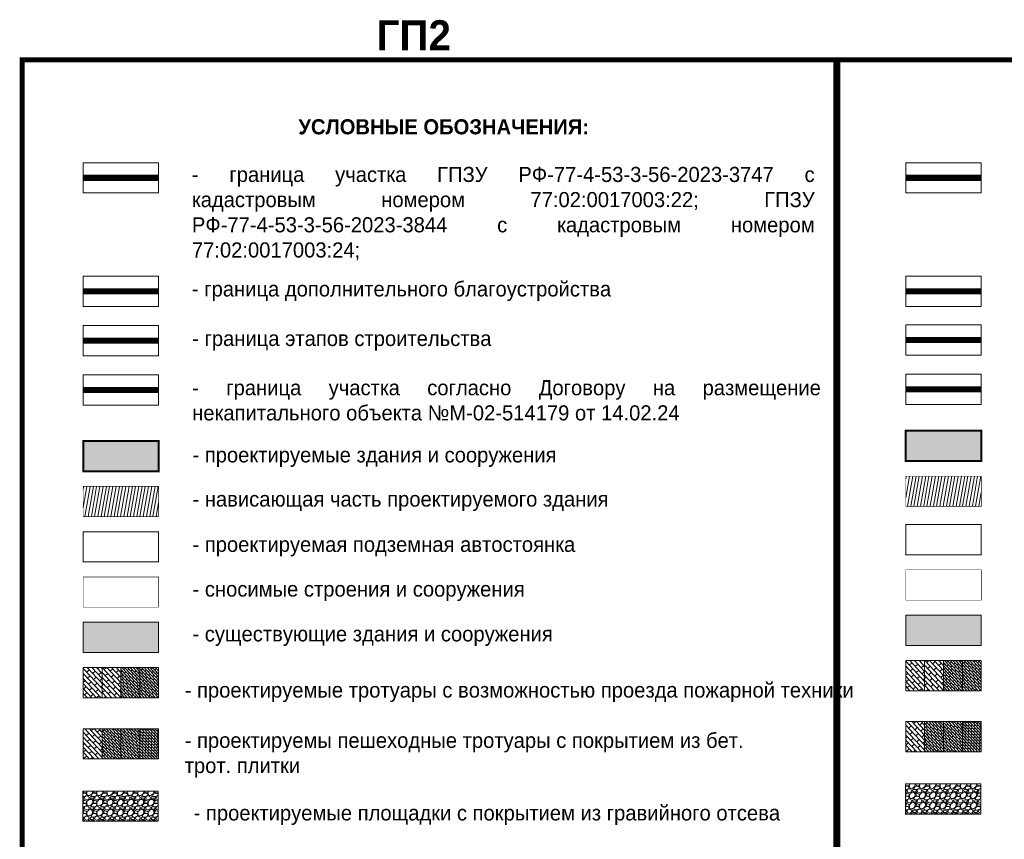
# Model space of a CAD drawing. Header units: millimetres. Extents: x 4385 to 11928, y 17253 to 36963.
# Tile 197 of 256: x 7435 to 7532, y 18756 to 18837. Entities that reach past the tile are written whole.
import ezdxf

# ---------------------------------------------------------------- set-up
doc = ezdxf.new("R2010")
doc.units = ezdxf.units.MM
for name, pattern in [('ACAD_ISO03W100', [30, 12, -18]), ('DASHED', [19.05, 12.7, -6.35]), ('Dashed_1', [150, 100, -50])]:
    doc.linetypes.add(name, pattern=pattern)
doc.layers.add('ГП_граница_3_этапа_500', color=202, linetype='Continuous', lineweight=15)
doc.layers.add('ГП_здан_проект', color=170, linetype='Continuous', lineweight=9)
for name, color, linetype, true_color in [('ГП_граница_аренд_зем_500', 7, 'Continuous', 0x000000), ('ГП_граница_ГПЗУ_500', 7, 'Continuous', 0x0000f5), ('ГП_граница_ГПЗУ_500_доп благо', 7, 'Continuous', 0x0000f5), ('ГП_здан_проект_гараж', 7, 'Continuous', 0xcc0000)]:
    doc.layers.add(name, color=color, linetype=linetype, true_color=true_color)
doc.layers.add('ГП_здан_проект_навес', color=170, linetype='Continuous')
for name, color, linetype, lineweight, true_color in [('ГП_здан_проект_штриховка', 7, 'Continuous', 5, 0xe24032), ('ГП_здан_сущ_штриховка', 253, 'Continuous', 0, 0x828282), ('ГП_здания_сносимые', 7, 'Continuous', 9, 0xfaed00), ('ГП_рамка', 7, 'Continuous', 15, 0x000000), ('Покр_гравий_7п', 7, 'Continuous', 0, 0x989898), ('Покр_трот_плитка 100х200х60_пеш_отм_3п', 2, 'Continuous', 0, 0xffff00), ('Покр_трот_плитка 600х200х80_проезд_1.1з', 250, 'Continuous', 0, 0x333333), ('Покр_трот_плитка 600х200х80_проезд_1.1п', 250, 'Continuous', 0, 0x333333), ('Покр_трот_плитка_300х100х80_пеш_2.2з', 7, 'Continuous', 0, 0x999999), ('Покр_трот_плитка_300х100х80_пеш_2.2п', 7, 'Continuous', 0, 0x999999), ('Покр_трот_плитка_300х100х80_проезд_1.2з', 250, 'Continuous', 0, 0x333333), ('Покр_трот_плитка_300х100х80_проезд_1.2п', 250, 'Continuous', 0, 0x333333), ('Покр_трот_плитка_600х200х80_пеш_2.1п', 7, 'Continuous', 0, 0x999999)]:
    doc.layers.add(name, color=color, linetype=linetype, lineweight=lineweight, true_color=true_color)
doc.styles.add('GENERATED_STYLE_1', font='GOTHIC.TTF')
pattern_1 = [(313, (45367.06205, -61288.31887), (0.2477160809, 0.2309989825), []), (43, (45367.06205, -61288.31887), (-0.098739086, 0.602526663), [0.338709, -0.338709])]
pattern_2 = [(313, (45367.06205, -61288.31887), (0.14862964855, 0.1385993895), []), (43, (45367.06205, -61288.31887), (-0.0592434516, 0.3615159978), [0.2032254, -0.2032254])]
pattern_3 = [(313, (45448.81442, -61287.61388), (0.2477160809, 0.2309989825), []), (43, (45448.8144, -61287.6139), (-0.098739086, 0.602526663), [0.338709, -0.338709])]
pattern_4 = [(313, (45448.81442, -61287.61388), (0.14862964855, 0.1385993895), []), (43, (45448.81442, -61287.61388), (-0.0592434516, 0.3615159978), [0.2032254, -0.2032254])]

msp = doc.modelspace()

# ---------------------------------------------------------------- hatches: boundary and pattern name
at = {"layer": 'ГП_здан_проект_штриховка', "transparency": 33554534}
h = msp.add_hatch(color=256, dxfattribs=at)
h.dxf.hatch_style = 1
h.paths.add_polyline_path([(7522.635, 18796.162), (7530.135, 18796.162), (7530.135, 18793.162), (7522.635, 18793.162)])
at = {"layer": 'ГП_здан_проект_штриховка', "transparency": 33554687}
h = msp.add_hatch(color=256, dxfattribs=at)
h.dxf.hatch_style = 1
h.paths.add_polyline_path([(7440.883, 18795.143), (7448.383, 18795.143), (7448.383, 18792.143), (7440.883, 18792.143)])
at = {"layer": 'ГП_здан_проект_штриховка', "transparency": 33554534}
h = msp.add_hatch(dxfattribs=at)
h.set_pattern_fill('ANSI31', color=256, scale=0.1, angle=35)
h.set_pattern_definition([(80, (852.07303, 96.87954), (-0.3126764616, 0.0551332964), [])])
h.paths.add_polyline_path([(7522.635, 18791.662), (7530.135, 18791.662), (7530.135, 18788.662), (7522.635, 18788.662)])
at = {"layer": 'ГП_здан_проект_штриховка'}
h = msp.add_hatch(dxfattribs=at)
h.set_pattern_fill('ANSI31', color=256, scale=0.1, angle=35)
h.set_pattern_definition([(80, (770.32066, 95.86105), (-0.3126764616, 0.0551332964), [])])
h.paths.add_polyline_path([(7440.883, 18790.643), (7448.383, 18790.643), (7448.383, 18787.643), (7440.883, 18787.643)])
at = {"layer": 'ГП_здан_сущ_штриховка', "linetype": 'Continuous'}
for points in [[(7440.883, 18777.143), (7448.383, 18777.143), (7448.383, 18774.143), (7440.883, 18774.143)], [(7522.635, 18777.848), (7530.135, 18777.848), (7530.135, 18774.848), (7522.635, 18774.848)]]:
    msp.add_hatch(color=256, dxfattribs=at).paths.add_polyline_path(points)
at = {"layer": 'Покр_гравий_7п', "true_color": 0x828282, "transparency": 33554559}
h = msp.add_hatch(dxfattribs=at)
h.set_pattern_fill('GRAVEL', color=8, scale=0.04)
h.set_pattern_definition([(228.0127875, (82.531086, 25.37499), (-8.12800000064, -9.14399999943), [0.136688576, -13.532193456]), (184.969741, (82.439646, 25.27339), (12.19199999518, 1.01600005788), [0.23456189, -23.221619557]), (132.5104471, (82.205966, 25.25307), (10.1600000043, -11.1759999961), [0.16539261, -16.37388912]), (267.273689, (81.809726, 24.99907), (1.01600000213, 20.31999999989), [0.21360181, -21.14657497]), (292.83365418, (81.799566, 24.78571), (-5.08000000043, 12.19199999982), [0.20945348, -20.7359231]), (357.273689, (81.880846, 24.59267), (-20.31999999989, 1.01600000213), [0.21360181, -21.14657497]), (37.69424047, (82.094206, 24.58251), (-13.207999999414, -10.16000000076), [0.282477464, -27.965246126]), (72.25532837, (82.317726, 24.75523), (7.11200000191, 22.35199999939), [0.26668781, -26.40210264]), (121.42956562, (82.399006, 25.00923), (-8.12800000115, 13.20799999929), [0.2143252, -21.21821828]), (175.2363583, (82.28725, 25.19211), (11.17599999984, -1.01600000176), [0.24468531, -11.98957478]), (222.3974378, (82.043406, 25.21243), (-12.19199999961, -11.176000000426), [0.31643117, -31.326709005]), (138.81407483, (82.81557, 24.98891), (-7.11199999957, 6.0960000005), [0.108001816, -10.69222633]), (171.4692344, (82.734286, 25.06003), (13.20800000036, -2.0319999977), [0.20547279, -20.3418556]), (225, (82.5311, 25.0905), (-1e-16, -1.016), [0.143683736, -1.293157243]), (203.1985905, (82.45997, 25.21243), (5.0800000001, 2.0319999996), [0.07737653, -7.66024895]), (291.8014095, (82.38885, 25.18195), (-1.0160000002, 3.048), [0.10942625, -5.361901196]), (30.9637565, (82.42949, 25.08035), (3.048, 2.0319999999), [0.177727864, -5.74651926]), (161.5650512, (82.5819, 25.1718), (2.032, -1.016), [0.128514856, -3.084359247]), (16.38954033, (81.799566, 25.18195), (10.16, 3.048), [0.1800352, -17.82353067]), (70.34617594, (81.972286, 25.23275), (-4.06400000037, -11.17599999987), [0.151039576, -14.95288627]), (293.1985905, (82.58189, 25.37499), (-2.03199999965, 5.0800000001), [0.15475204, -7.582873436]), (343.61045967, (82.642846, 25.23275), (-10.16000000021, 3.04799999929), [0.1800352, -17.82353067]), (339.4439548, (81.79957, 24.55203), (-5.08, 2.032), [0.17361408, -8.507093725]), (294.7751406, (81.962126, 24.49107), (-5.08000000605, 11.17599999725), [0.14546885, -14.40143735]), (66.8014095, (82.59205, 24.35899), (2.0319999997, 5.0800000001), [0.15475204, -7.582873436]), (17.35402464, (82.653006, 24.50123), (-13.20799999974, -4.06400000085), [0.170313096, -16.86095039]), (69.4439548, (82.09421, 24.35899), (-2.03200000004, -5.08), [0.08680704, -8.593900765]), (101.3099325, (82.53109, 24.35899), (-1.016, 4.064), [0.05180584, -5.128797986]), (165.9637565, (82.52093, 24.4098), (3.048, -1.016), [0.20945348, -3.979621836]), (186.00900596, (82.317726, 24.46059), (10.15999999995, 1.01600000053), [0.1941068, -19.216545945]), (303.6900675, (82.4295, 24.9889), (-1.016, 2.032), [0.14652955, -3.516710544]), (353.1572266, (82.510766, 24.86699), (17.27200000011, -2.031999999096), [0.255822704, -25.326403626]), (60.9453959, (82.76477, 24.83651), (-4.0640000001, -7.11199999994), [0.104603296, -10.355756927]), (90, (82.8156, 24.9279), (-1.016, 1.016), [0.06096, -0.95504]), (120.25643716, (82.297406, 24.49107), (4.0639999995, -7.11200000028), [0.141146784, -13.97357631]), (48.0127875, (82.226286, 24.61299), (8.12800000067, 9.1439999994), [0.27337715, -13.39550488]), (0, (82.4092, 24.8162), (1.016, 1.016), [0.26416, -0.75184]), (325.3048465, (82.673326, 24.81619), (10.16000000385, -7.1119999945), [0.160643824, -15.90372669]), (254.0546041, (82.8054, 24.72475), (-1.0159999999, -4.064), [0.14793163, -7.248660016]), (207.64597536, (82.764766, 24.58251), (-19.30400000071, -10.15999999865), [0.24085804, -23.84498577]), (175.42607874, (82.551406, 24.47075), (-13.208, 1.016), [0.254811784, -25.22633858])])
h.paths.add_polyline_path([(7522.593, 18761.089), (7530.093, 18761.089), (7530.093, 18758.089), (7522.593, 18758.089)])
at = {"layer": 'Покр_гравий_7п', "true_color": 0x828282}
h = msp.add_hatch(dxfattribs=at)
h.set_pattern_fill('GRAVEL', color=8, scale=0.04)
h.set_pattern_definition([(228.0127875, (0.77872, 24.66999), (-8.12800000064, -9.14399999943), [0.136688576, -13.532193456]), (184.969741, (0.68728, 24.56839), (12.19199999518, 1.01600005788), [0.23456189, -23.221619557]), (132.5104471, (0.4536, 24.54807), (10.1600000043, -11.1759999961), [0.16539261, -16.37388912]), (267.273689, (0.05736, 24.29407), (1.01600000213, 20.31999999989), [0.21360181, -21.14657497]), (292.83365418, (0.0472, 24.08071), (-5.08000000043, 12.19199999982), [0.20945348, -20.7359231]), (357.273689, (0.12848, 23.88767), (-20.31999999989, 1.01600000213), [0.21360181, -21.14657497]), (37.69424047, (0.34184, 23.87751), (-13.207999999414, -10.16000000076), [0.282477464, -27.965246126]), (72.25532837, (0.56536, 24.05023), (7.11200000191, 22.35199999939), [0.26668781, -26.40210264]), (121.42956562, (0.64664, 24.30423), (-8.12800000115, 13.20799999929), [0.2143252, -21.21821828]), (175.2363583, (0.53488, 24.48711), (11.17599999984, -1.01600000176), [0.24468531, -11.98957478]), (222.3974378, (0.291038, 24.50743), (-12.19199999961, -11.176000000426), [0.31643117, -31.326709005]), (138.81407483, (1.0632, 24.28391), (-7.11199999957, 6.0960000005), [0.108001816, -10.69222633]), (171.4692344, (0.98192, 24.35503), (13.20800000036, -2.0319999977), [0.20547279, -20.3418556]), (225, (0.7787, 24.3855), (-1e-16, -1.016), [0.143683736, -1.293157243]), (203.1985905, (0.7076, 24.50743), (5.0800000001, 2.0319999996), [0.07737653, -7.66024895]), (291.8014095, (0.63648, 24.47695), (-1.0160000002, 3.048), [0.10942625, -5.361901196]), (30.9637565, (0.67712, 24.37535), (3.048, 2.0319999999), [0.177727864, -5.74651926]), (161.5650512, (0.82952, 24.4668), (2.032, -1.016), [0.128514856, -3.084359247]), (16.38954033, (0.0472, 24.47695), (10.16, 3.048), [0.1800352, -17.82353067]), (70.34617594, (0.21992, 24.52775), (-4.06400000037, -11.17599999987), [0.151039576, -14.95288627]), (293.1985905, (0.82952, 24.66999), (-2.03199999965, 5.0800000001), [0.15475204, -7.582873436]), (343.61045967, (0.89048, 24.52775), (-10.16000000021, 3.04799999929), [0.1800352, -17.82353067]), (339.4439548, (0.0472, 23.84703), (-5.08, 2.032), [0.17361408, -8.507093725]), (294.7751406, (0.20976, 23.78607), (-5.08000000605, 11.17599999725), [0.14546885, -14.40143735]), (66.8014095, (0.83968, 23.65399), (2.0319999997, 5.0800000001), [0.15475204, -7.582873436]), (17.35402464, (0.90064, 23.79623), (-13.20799999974, -4.06400000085), [0.170313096, -16.86095039]), (69.4439548, (0.34184, 23.65399), (-2.03200000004, -5.08), [0.08680704, -8.593900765]), (101.3099325, (0.77872, 23.654), (-1.016, 4.064), [0.05180584, -5.128797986]), (165.9637565, (0.76856, 23.7048), (3.048, -1.016), [0.20945348, -3.979621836]), (186.00900596, (0.56536, 23.75559), (10.15999999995, 1.01600000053), [0.1941068, -19.216545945]), (303.6900675, (0.67712, 24.2839), (-1.016, 2.032), [0.14652955, -3.516710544]), (353.1572266, (0.7584, 24.16199), (17.27200000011, -2.031999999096), [0.255822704, -25.326403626]), (60.9453959, (1.0124, 24.13151), (-4.0640000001, -7.11199999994), [0.104603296, -10.355756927]), (90, (1.0632, 24.223), (-1.016, 1.016), [0.06096, -0.95504]), (120.25643716, (0.54504, 23.78607), (4.0639999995, -7.11200000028), [0.141146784, -13.97357631]), (48.0127875, (0.47392, 23.90799), (8.12800000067, 9.1439999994), [0.27337715, -13.39550488]), (0, (0.6568, 24.1112), (1.016, 1.016), [0.26416, -0.75184]), (325.3048465, (0.92096, 24.11119), (10.16000000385, -7.1119999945), [0.160643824, -15.90372669]), (254.0546041, (1.05304, 24.01975), (-1.0159999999, -4.064), [0.14793163, -7.248660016]), (207.64597536, (1.0124, 23.87751), (-19.30400000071, -10.15999999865), [0.24085804, -23.84498577]), (175.42607874, (0.79904, 23.76575), (-13.208, 1.016), [0.254811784, -25.22633858])])
h.paths.add_polyline_path([(7440.841, 18760.384), (7448.341, 18760.384), (7448.341, 18757.384), (7440.841, 18757.384)])
at = {"layer": 'Покр_трот_плитка 100х200х60_пеш_отм_3п'}
h = msp.add_hatch(dxfattribs=at)
h.set_pattern_fill('AR-B816', color=256, scale=0.001, angle=313)
h.set_pattern_definition([(313, (45367.06205, -61288.31887), (0.14861107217, 0.13858206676), []), (43, (45367.06205, -61288.31887), (0.0100290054, 0.28719313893), [0.2032, -0.2032])])
h.paths.add_polyline_path([(7448.383, 18766.572), (7446.508, 18766.572), (7446.508, 18763.572), (7448.383, 18763.572)])
at = {"layer": 'Покр_трот_плитка 100х200х60_пеш_отм_3п', "transparency": 33554559}
h = msp.add_hatch(dxfattribs=at)
h.set_pattern_fill('AR-B816', color=256, scale=0.001, angle=313)
h.set_pattern_definition([(313, (45448.81442, -61287.61388), (0.14861107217, 0.13858206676), []), (43, (45448.81442, -61287.61388), (0.0100290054, 0.28719313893), [0.2032, -0.2032])])
h.paths.add_polyline_path([(7530.135, 18767.277), (7528.26, 18767.277), (7528.26, 18764.277), (7530.135, 18764.277)])
at = {"layer": 'Покр_трот_плитка 600х200х80_проезд_1.1з', "transparency": 33554559}
h = msp.add_hatch(dxfattribs=at)
h.set_pattern_fill('AR-BRSTD', color=256, scale=0.005, angle=313)
h.set_pattern_definition(pattern_3)
h.paths.add_polyline_path([(7526.385, 18773.348), (7524.51, 18773.348), (7524.51, 18770.348), (7526.385, 18770.348)])
at = {"layer": 'Покр_трот_плитка 600х200х80_проезд_1.1з'}
h = msp.add_hatch(dxfattribs=at)
h.set_pattern_fill('AR-BRSTD', color=256, scale=0.005, angle=313)
h.set_pattern_definition(pattern_1)
h.paths.add_polyline_path([(7444.633, 18772.643), (7442.758, 18772.643), (7442.758, 18769.643), (7444.633, 18769.643)])
at = {"layer": 'Покр_трот_плитка 600х200х80_проезд_1.1п', "transparency": 33554559}
h = msp.add_hatch(dxfattribs=at)
h.set_pattern_fill('AR-BRSTD', color=256, scale=0.005, angle=313)
h.set_pattern_definition([(313, (-86.4916, 915.47985), (0.247716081, 0.2309989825), []), (43, (-86.4916, 915.47985), (-0.098739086, 0.602526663), [0.338709, -0.338709])])
h.paths.add_polyline_path([(7524.51, 18773.348), (7522.635, 18773.348), (7522.635, 18770.348), (7524.51, 18770.348)])
at = {"layer": 'Покр_трот_плитка 600х200х80_проезд_1.1п'}
h = msp.add_hatch(dxfattribs=at)
h.set_pattern_fill('AR-BRSTD', color=256, scale=0.005, angle=313)
h.set_pattern_definition([(313, (-168.24397, 914.77486), (0.247716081, 0.2309989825), []), (43, (-168.24397, 914.77486), (-0.098739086, 0.602526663), [0.338709, -0.338709])])
h.paths.add_polyline_path([(7442.758, 18772.643), (7440.883, 18772.643), (7440.883, 18769.643), (7442.758, 18769.643)])
at = {"layer": 'Покр_трот_плитка_300х100х80_пеш_2.2з'}
h = msp.add_hatch(dxfattribs=at)
h.set_pattern_fill('AR-BRSTD', color=256, scale=0.003, angle=313)
h.set_pattern_definition(pattern_2)
h.paths.add_polyline_path([(7446.508, 18766.572), (7444.633, 18766.572), (7444.633, 18763.572), (7446.508, 18763.572)])
at = {"layer": 'Покр_трот_плитка_300х100х80_пеш_2.2з', "transparency": 33554559}
h = msp.add_hatch(dxfattribs=at)
h.set_pattern_fill('AR-BRSTD', color=256, scale=0.003, angle=313)
h.set_pattern_definition(pattern_4)
h.paths.add_polyline_path([(7528.26, 18767.277), (7526.385, 18767.277), (7526.385, 18764.277), (7528.26, 18764.277)])
at = {"layer": 'Покр_трот_плитка_300х100х80_пеш_2.2п'}
h = msp.add_hatch(dxfattribs=at)
h.set_pattern_fill('AR-BRSTD', color=256, scale=0.003, angle=313)
h.set_pattern_definition(pattern_2)
h.paths.add_polyline_path([(7444.633, 18766.572), (7442.758, 18766.572), (7442.758, 18763.572), (7444.633, 18763.572)])
at = {"layer": 'Покр_трот_плитка_300х100х80_пеш_2.2п', "transparency": 33554559}
h = msp.add_hatch(dxfattribs=at)
h.set_pattern_fill('AR-BRSTD', color=256, scale=0.003, angle=313)
h.set_pattern_definition(pattern_4)
h.paths.add_polyline_path([(7526.385, 18767.277), (7524.51, 18767.277), (7524.51, 18764.277), (7526.385, 18764.277)])
at = {"layer": 'Покр_трот_плитка_300х100х80_проезд_1.2з', "transparency": 33554559}
h = msp.add_hatch(dxfattribs=at)
h.set_pattern_fill('AR-BRSTD', color=256, scale=0.003, angle=313)
h.set_pattern_definition(pattern_4)
h.paths.add_polyline_path([(7530.135, 18773.348), (7528.26, 18773.348), (7528.26, 18770.348), (7530.135, 18770.348)])
at = {"layer": 'Покр_трот_плитка_300х100х80_проезд_1.2з'}
h = msp.add_hatch(dxfattribs=at)
h.set_pattern_fill('AR-BRSTD', color=256, scale=0.003, angle=313)
h.set_pattern_definition(pattern_2)
h.paths.add_polyline_path([(7448.383, 18772.643), (7446.508, 18772.643), (7446.508, 18769.643), (7448.383, 18769.643)])
at = {"layer": 'Покр_трот_плитка_300х100х80_проезд_1.2п', "transparency": 33554559}
h = msp.add_hatch(dxfattribs=at)
h.set_pattern_fill('AR-BRSTD', color=256, scale=0.003, angle=313)
h.set_pattern_definition(pattern_4)
h.paths.add_polyline_path([(7528.26, 18773.348), (7526.385, 18773.348), (7526.385, 18770.348), (7528.26, 18770.348)])
at = {"layer": 'Покр_трот_плитка_300х100х80_проезд_1.2п'}
h = msp.add_hatch(dxfattribs=at)
h.set_pattern_fill('AR-BRSTD', color=256, scale=0.003, angle=313)
h.set_pattern_definition(pattern_2)
h.paths.add_polyline_path([(7446.508, 18772.643), (7444.633, 18772.643), (7444.633, 18769.643), (7446.508, 18769.643)])
at = {"layer": 'Покр_трот_плитка_600х200х80_пеш_2.1п'}
h = msp.add_hatch(dxfattribs=at)
h.set_pattern_fill('AR-BRSTD', color=256, scale=0.005, angle=313)
h.set_pattern_definition(pattern_1)
h.paths.add_polyline_path([(7442.758, 18766.572), (7440.883, 18766.572), (7440.883, 18763.572), (7442.758, 18763.572)])
at = {"layer": 'Покр_трот_плитка_600х200х80_пеш_2.1п', "transparency": 33554559}
h = msp.add_hatch(dxfattribs=at)
h.set_pattern_fill('AR-BRSTD', color=256, scale=0.005, angle=313)
h.set_pattern_definition(pattern_3)
h.paths.add_polyline_path([(7524.51, 18767.277), (7522.635, 18767.277), (7522.635, 18764.277), (7524.51, 18764.277)])

# ---------------------------------------------------------------- linework, layer by layer
at = {"layer": 'ГП_граница_3_этапа_500', "const_width": 0.6}
for points in [[(7522.635, 18805.173), (7530.135, 18805.173)], [(7440.883, 18805.116), (7448.383, 18805.116)]]:
    msp.add_lwpolyline(points, dxfattribs=at)
at = {"layer": 'ГП_граница_аренд_зем_500', "color": 190, "true_color": 0x9933ff, "const_width": 0.6}
for points in [[(7522.635, 18800.279), (7530.135, 18800.279)], [(7440.883, 18800.222), (7448.383, 18800.222)]]:
    msp.add_lwpolyline(points, dxfattribs=at)
at = {"layer": 'ГП_граница_ГПЗУ_500', "const_width": 0.6}
for points in [[(7440.883, 18821.287), (7448.383, 18821.287)], [(7522.635, 18821.287), (7530.135, 18821.287)]]:
    msp.add_lwpolyline(points, dxfattribs=at)
at = {"layer": 'ГП_граница_ГПЗУ_500_доп благо', "linetype": 'ACAD_ISO03W100', "ltscale": 0.06, "const_width": 0.6}
for points in [[(7440.883, 18810.011), (7448.383, 18810.011)], [(7522.635, 18810.011), (7530.135, 18810.011)]]:
    msp.add_lwpolyline(points, dxfattribs=at)
at = {"layer": 'ГП_здан_проект', "const_width": 0.2}
for points in [[(7522.635, 18796.162), (7530.135, 18796.162), (7530.135, 18793.162), (7522.635, 18793.162)], [(7440.883, 18795.143), (7448.383, 18795.143), (7448.383, 18792.143), (7440.883, 18792.143)]]:
    msp.add_lwpolyline(points, close=True, dxfattribs=at)
at = {"layer": 'ГП_здан_проект_гараж', "linetype": 'DASHED', "ltscale": 0.1, "const_width": 0.1}
for points in [[(7522.635, 18786.848), (7530.135, 18786.848), (7530.135, 18783.848), (7522.635, 18783.848)], [(7440.883, 18786.143), (7448.383, 18786.143), (7448.383, 18783.143), (7440.883, 18783.143)]]:
    msp.add_lwpolyline(points, close=True, dxfattribs=at)
at = {"layer": 'ГП_здан_проект_навес', "linetype": 'Dashed_1', "ltscale": 0.005, "const_width": 0.05}
for points in [[(7522.635, 18791.662), (7530.135, 18791.662), (7530.135, 18788.662), (7522.635, 18788.662)], [(7440.883, 18790.643), (7448.383, 18790.643), (7448.383, 18787.643), (7440.883, 18787.643)]]:
    msp.add_lwpolyline(points, close=True, dxfattribs=at)
at = {"layer": 'ГП_здания_сносимые', "linetype": 'DASHED', "ltscale": 0.1, "const_width": 0.05}
for points in [[(7522.635, 18782.348), (7530.135, 18782.348), (7530.135, 18779.348), (7522.635, 18779.348)], [(7440.883, 18781.643), (7448.383, 18781.643), (7448.383, 18778.643), (7440.883, 18778.643)]]:
    msp.add_lwpolyline(points, close=True, dxfattribs=at)
at = {"layer": 'ГП_рамка', "color": 5, "const_width": 0.5}
for points in [[(7434.823, 18832.995), (7515.683, 18832.995), (7515.683, 18507.275), (7434.823, 18507.275)], [(7515.882, 18832.995), (7601.614, 18832.995), (7601.614, 18595.338), (7515.882, 18595.338)]]:
    msp.add_lwpolyline(points, close=True, dxfattribs=at)
at = {"layer": 'ГП_рамка'}
for points in [[(7440.883, 18822.787), (7448.383, 18822.787), (7448.383, 18819.787), (7440.883, 18819.787)], [(7522.635, 18822.787), (7530.135, 18822.787), (7530.135, 18819.787), (7522.635, 18819.787)], [(7440.883, 18811.511), (7448.383, 18811.511), (7448.383, 18808.511), (7440.883, 18808.511)], [(7522.635, 18811.511), (7530.135, 18811.511), (7530.135, 18808.511), (7522.635, 18808.511)], [(7440.883, 18806.616), (7448.383, 18806.616), (7448.383, 18803.616), (7440.883, 18803.616)], [(7522.635, 18806.673), (7530.135, 18806.673), (7530.135, 18803.673), (7522.635, 18803.673)], [(7440.883, 18801.722), (7448.383, 18801.722), (7448.383, 18798.722), (7440.883, 18798.722)], [(7522.635, 18801.779), (7530.135, 18801.779), (7530.135, 18798.779), (7522.635, 18798.779)], [(7440.883, 18777.143), (7448.383, 18777.143), (7448.383, 18774.143), (7440.883, 18774.143)], [(7522.635, 18777.848), (7530.135, 18777.848), (7530.135, 18774.848), (7522.635, 18774.848)], [(7522.635, 18773.348), (7530.135, 18773.348), (7530.135, 18770.348), (7522.635, 18770.348)], [(7440.883, 18772.643), (7448.383, 18772.643), (7448.383, 18769.643), (7440.883, 18769.643)], [(7440.883, 18766.572), (7448.383, 18766.572), (7448.383, 18763.572), (7440.883, 18763.572)], [(7522.635, 18767.277), (7530.135, 18767.277), (7530.135, 18764.277), (7522.635, 18764.277)], [(7522.593, 18761.089), (7530.093, 18761.089), (7530.093, 18758.089), (7522.593, 18758.089)], [(7440.841, 18760.384), (7448.341, 18760.384), (7448.341, 18757.384), (7440.841, 18757.384)]]:
    msp.add_lwpolyline(points, close=True, dxfattribs=at)
for points in [[(7524.51, 18773.348), (7524.51, 18770.348)], [(7526.385, 18773.348), (7526.385, 18770.348)], [(7528.26, 18773.348), (7528.26, 18770.348)], [(7442.758, 18772.643), (7442.758, 18769.643)], [(7444.633, 18772.643), (7444.633, 18769.643)], [(7446.508, 18772.643), (7446.508, 18769.643)], [(7442.758, 18766.572), (7442.758, 18763.572)], [(7444.633, 18766.572), (7444.633, 18763.572)], [(7446.508, 18766.572), (7446.508, 18763.572)], [(7524.51, 18767.277), (7524.51, 18764.277)], [(7526.385, 18767.277), (7526.385, 18764.277)], [(7528.26, 18767.277), (7528.26, 18764.277)]]:
    msp.add_lwpolyline(points, dxfattribs=at)

# ---------------------------------------------------------------- texts
at = {"layer": 'ГП_рамка', "attachment_point": 4, "style": 'GENERATED_STYLE_1'}
for s, insert, char_height, width in [('{\\fCentury Gothic|b1|i0|c204|p34;ГП2}', (7470.038, 18835.439), 3, 10.41852), ('\\pxqc;{\\fCentury Gothic|b1|i0|c204|p34;УСЛОВНЫЕ ОБОЗНАЧЕНИЯ:}', (7446.276, 18826.346), 1.5, 60.8763), ('\\pxqj;- граница участка ГПЗУ РФ-77-4-53-3-56-2023-3747 с кадастровым номером 77:02:0017003:22; ГПЗУ РФ-77-4-53-3-56-2023-3844 с кадастровым номером 77:02:0017003:24; ', (7451.684, 18817.735), 1.5, 61.70838), ('- граница дополнительного благоустройства', (7451.69, 18810.028), 1.5, 60.65018), ('- граница этапов строительства ', (7451.714, 18805.107), 1.5, 62.29457), ('\\pxqj;- граница участка согласно Договору на размещение некапитального объекта №М-02-514179 от 14.02.24', (7451.714, 18799.183), 1.5, 62.29457), ('- проектируемые здания и сооружения', (7451.742, 18793.546), 1.5, 53.9889), ('- нависающая часть проектируемого здания', (7451.742, 18789.16), 1.5, 53.9889), ('- проектируемая подземная автостоянка', (7451.742, 18784.66), 1.5, 53.9889), ('- сносимые строения и сооружения', (7451.751, 18780.219), 1.5, 53.9889), ('- существующие здания и сооружения', (7451.741, 18775.769), 1.5, 53.9889), ('\\pxi-1,l1;- проектируемые тротуары с возможностью проезда пожарной техники', (7450.97, 18770.189), 1.5, 65.77624), ('- проектируемы пешеходные тротуары с покрытием из бет. трот. плитки', (7450.97, 18763.943), 1.5, 59.86101), ('- проектируемые площадки с покрытием из гравийного отсева', (7451.86, 18757.986), 1.5, 60.16863)]:
    msp.add_mtext(s, dxfattribs=dict(at, insert=insert, char_height=char_height, width=width))

doc.saveas('drawing.dxf')
